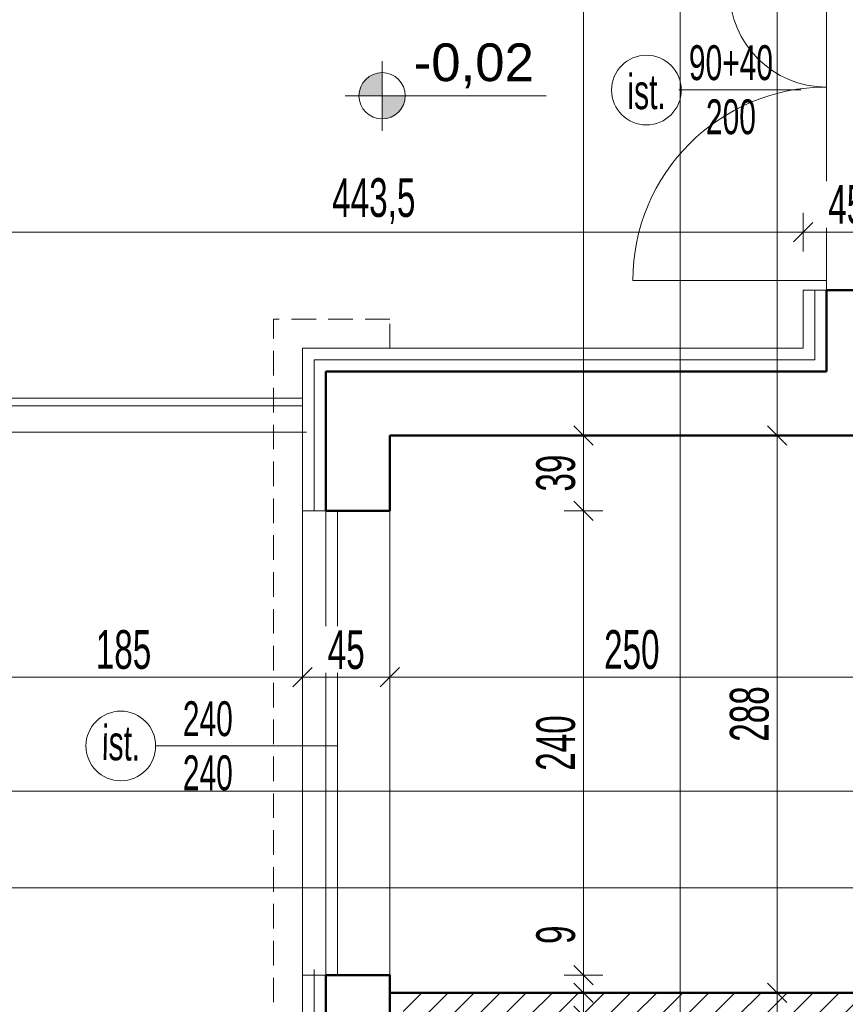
# Model space of a CAD drawing. Header units: millimetres. Extents: x 72202 to 304796, y 21658 to 519946.
# Tile 70 of 139: x 194637 to 195064, y 221490 to 221999. Entities that reach past the tile are written whole.
import ezdxf

# ---------------------------------------------------------------- set-up
doc = ezdxf.new("R2010")
doc.units = ezdxf.units.MM
doc.linetypes.add('DASHED', pattern=[19.05, 12.7, -6.35])
doc.layers.get('0').update_dxf_attribs({"color": 253})
doc.layers.get('Defpoints').update_dxf_attribs({"color": 253})
for name, color, linetype, lineweight in [('DRZWI I OKNA OPISY', 253, 'Continuous', 9), ('kreskowanie', 253, 'Continuous', 5), ('linia - gruba - projektowana', 253, 'Continuous', 50), ('linia - rzut - gruba - istn.', 253, 'Continuous', 50), ('LINIA CIENKA', 7, 'Continuous', 13), ('LINIA KRESKOWANIE', 253, 'Continuous', 5), ('LINIA WYMIAROWANIE', 253, 'Continuous', 9), ('OPISY', 253, 'Continuous', 9)]:
    doc.layers.add(name, color=color, linetype=linetype, lineweight=lineweight)
doc.layers.add('LINIA-NIE DRUKOWAĆ', color=253, linetype='Continuous', lineweight=20, plot=False)
doc.styles.add('simplex', font='arial.ttf')
doc.styles.get("Standard").update_dxf_attribs({"font": 'ARIALN.TTF', "width": 0.75})
doc.linetypes.add('GRADZINOWANIE', pattern='A,0.00254,-2.54,[134,ltypeshp.shx,S=2.54,R=0,X=-2.54,Y=0],-5.08,[134,ltypeshp.shx,S=2.54,R=180,X=2.54,Y=0],-2.54', length=10.16254)
doc.dimstyles.new('sebek100', dxfattribs={"dimtxt": 17, "dimasz": 10, "dimexe": 10, "dimexo": 20, "dimgap": 4, "dimtad": 1, "dimrnd": 0.5, "dimtxsty": 'Standard', "dimblk": 'OBLIQUE', "dimcen": 8, "dimclre": 1, "dimazin": 0, "dimtm": 1e-09, "dimtfac": 1, "dimtix": 1, "dimtmove": 1, "dimatfit": 3, "dimldrblk": 'zas', "dimfxl": 10, "dimfxlon": 1, "dimtolj": 2, "dimlwd": -1, "dimlwe": -1, "dimarcsym": 0})

# ---------------------------------------------------------------- blocks, each defined once
blk = doc.blocks.new('_Oblique')
at = {"color": 0, "linetype": 'ByBlock', "lineweight": -2}
blk.add_line((-0.5, -0.5), (0.5, 0.5), dxfattribs=at)
blk = doc.blocks.new('*D343')
at = {"layer": 'Defpoints', "color": 0, "lineweight": -3, "ltscale": 4, "transparency": 16777216}
for p in [(194433.29, 221504.85), (194733.29, 221504.85), (194733.29, 221429.85)]:
    blk.add_point(p, dxfattribs=at)
at = {"layer": 'LINIA WYMIAROWANIE', "color": 1, "ltscale": 4, "transparency": 16777216}
for p, q in [((194443.29, 221504.85), (194423.29, 221504.85)), ((194443.29, 221429.85), (194423.29, 221429.85))]:
    blk.add_line(p, q, dxfattribs=at)
at = {"layer": 'LINIA WYMIAROWANIE', "color": 0, "ltscale": 4, "transparency": 16777216}
blk.add_line((194433.29, 221429.85), (194433.29, 221504.85), dxfattribs=at)
at = {"layer": 'LINIA WYMIAROWANIE', "color": 0, "ltscale": 4, "transparency": 16777216, "xscale": 10, "yscale": 10, "zscale": 10}
for p, rotation in [((194433.29, 221504.85), 90), ((194433.29, 221429.85), 270)]:
    blk.add_blockref('_Oblique', p, dxfattribs=dict(at, rotation=rotation))
at = {"layer": 'LINIA WYMIAROWANIE', "color": 0, "lineweight": -3, "ltscale": 4, "transparency": 16777216, "insert": (194419.12, 221467.35), "char_height": 20, "attachment_point": 5, "rotation": 90, "bg_fill": 3, "box_fill_scale": 1.1, "bg_fill_color": 256, "bg_fill_true_color": 13158600, "bg_fill_transparency": 0}
blk.add_mtext('\\A2;75', dxfattribs=at)
blk = doc.blocks.new('zas')
blk = doc.blocks.new('*D344')
at = {"layer": 'Defpoints', "color": 0, "lineweight": -3, "ltscale": 4, "transparency": 16777216}
for p in [(194433.29, 221744.85), (194733.29, 221744.85), (194733.29, 221504.85)]:
    blk.add_point(p, dxfattribs=at)
at = {"layer": 'LINIA WYMIAROWANIE', "color": 1, "ltscale": 4, "transparency": 16777216}
for p, q in [((194443.29, 221744.85), (194423.29, 221744.85)), ((194443.29, 221504.85), (194423.29, 221504.85))]:
    blk.add_line(p, q, dxfattribs=at)
at = {"layer": 'LINIA WYMIAROWANIE', "color": 0, "ltscale": 4, "transparency": 16777216}
blk.add_line((194433.29, 221504.85), (194433.29, 221744.85), dxfattribs=at)
at = {"layer": 'LINIA WYMIAROWANIE', "color": 0, "ltscale": 4, "transparency": 16777216, "xscale": 10, "yscale": 10, "zscale": 10}
for p, rotation in [((194433.29, 221744.85), 90), ((194433.29, 221504.85), 270)]:
    blk.add_blockref('_Oblique', p, dxfattribs=dict(at, rotation=rotation))
at = {"layer": 'LINIA WYMIAROWANIE', "color": 0, "lineweight": -3, "ltscale": 4, "transparency": 16777216, "insert": (194419.08, 221624.85), "char_height": 20, "attachment_point": 5, "rotation": 90, "bg_fill": 3, "box_fill_scale": 1.1, "bg_fill_color": 256, "bg_fill_true_color": 13158600, "bg_fill_transparency": 0}
blk.add_mtext('\\A2;240', dxfattribs=at)
blk = doc.blocks.new('*D345')
at = {"layer": 'Defpoints', "color": 0, "lineweight": -3, "ltscale": 4, "transparency": 16777216}
for p in [(194433.29, 221828.85), (194733.29, 221828.85), (194733.29, 221744.85)]:
    blk.add_point(p, dxfattribs=at)
at = {"layer": 'LINIA WYMIAROWANIE', "color": 1, "ltscale": 4, "transparency": 16777216}
for p, q in [((194443.29, 221828.85), (194423.29, 221828.85)), ((194443.29, 221744.85), (194423.29, 221744.85))]:
    blk.add_line(p, q, dxfattribs=at)
at = {"layer": 'LINIA WYMIAROWANIE', "color": 0, "ltscale": 4, "transparency": 16777216}
blk.add_line((194433.29, 221744.85), (194433.29, 221828.85), dxfattribs=at)
at = {"layer": 'LINIA WYMIAROWANIE', "color": 0, "ltscale": 4, "transparency": 16777216, "xscale": 10, "yscale": 10, "zscale": 10}
for p, rotation in [((194433.29, 221828.85), 90), ((194433.29, 221744.85), 270)]:
    blk.add_blockref('_Oblique', p, dxfattribs=dict(at, rotation=rotation))
at = {"layer": 'LINIA WYMIAROWANIE', "color": 0, "lineweight": -3, "ltscale": 4, "transparency": 16777216, "insert": (194419.08, 221786.85), "char_height": 20, "attachment_point": 5, "rotation": 90, "bg_fill": 3, "box_fill_scale": 1.1, "bg_fill_color": 256, "bg_fill_true_color": 13158600, "bg_fill_transparency": 0}
blk.add_mtext('\\A2;84', dxfattribs=at)
blk = doc.blocks.new('*D346')
at = {"layer": 'Defpoints', "color": 0, "lineweight": -3, "ltscale": 4, "transparency": 16777216}
for p in [(194433.29, 222033.85), (194733.29, 222033.85), (194733.26, 221828.85)]:
    blk.add_point(p, dxfattribs=at)
at = {"layer": 'LINIA WYMIAROWANIE', "color": 1, "ltscale": 4, "transparency": 16777216}
for p, q in [((194443.29, 222033.85), (194423.29, 222033.85)), ((194443.29, 221828.85), (194423.29, 221828.85))]:
    blk.add_line(p, q, dxfattribs=at)
at = {"layer": 'LINIA WYMIAROWANIE', "color": 0, "ltscale": 4, "transparency": 16777216}
blk.add_line((194433.29, 221828.85), (194433.29, 222033.85), dxfattribs=at)
at = {"layer": 'LINIA WYMIAROWANIE', "color": 0, "ltscale": 4, "transparency": 16777216, "xscale": 10, "yscale": 10, "zscale": 10}
for p, rotation in [((194433.29, 222033.85), 90), ((194433.29, 221828.85), 270)]:
    blk.add_blockref('_Oblique', p, dxfattribs=dict(at, rotation=rotation))
at = {"layer": 'LINIA WYMIAROWANIE', "color": 0, "lineweight": -3, "ltscale": 4, "transparency": 16777216, "insert": (194419.08, 221931.35), "char_height": 20, "attachment_point": 5, "rotation": 90, "bg_fill": 3, "box_fill_scale": 1.1, "bg_fill_color": 256, "bg_fill_true_color": 13158600, "bg_fill_transparency": 0}
blk.add_mtext('\\A2;205', dxfattribs=at)
blk = doc.blocks.new('*D334')
at = {"layer": 'Defpoints', "color": 0, "lineweight": -3, "ltscale": 4, "transparency": 16777216}
for p in [(194683.29, 221828.85), (194333.29, 221105.85), (194683.29, 221105.85)]:
    blk.add_point(p, dxfattribs=at)
at = {"layer": 'LINIA WYMIAROWANIE', "color": 1, "ltscale": 4, "transparency": 16777216}
for p, q in [((194343.29, 221828.85), (194323.29, 221828.85)), ((194343.29, 221105.85), (194323.29, 221105.85))]:
    blk.add_line(p, q, dxfattribs=at)
at = {"layer": 'LINIA WYMIAROWANIE', "color": 0, "ltscale": 4, "transparency": 16777216}
blk.add_line((194333.29, 221828.85), (194333.29, 221105.85), dxfattribs=at)
at = {"layer": 'LINIA WYMIAROWANIE', "color": 0, "ltscale": 4, "transparency": 16777216, "xscale": 10, "yscale": 10, "zscale": 10}
for p, rotation in [((194333.29, 221828.85), 90), ((194333.29, 221105.85), 270)]:
    blk.add_blockref('_Oblique', p, dxfattribs=dict(at, rotation=rotation))
at = {"layer": 'LINIA WYMIAROWANIE', "color": 0, "lineweight": -3, "ltscale": 4, "transparency": 16777216, "insert": (194319.08, 221467.35), "char_height": 20, "attachment_point": 5, "rotation": 90, "bg_fill": 3, "box_fill_scale": 1.1, "bg_fill_color": 256, "bg_fill_true_color": 13158600, "bg_fill_transparency": 0}
blk.add_mtext('\\A2;723', dxfattribs=at)
blk = doc.blocks.new('*D352')
at = {"layer": 'Defpoints', "color": 0, "lineweight": -3, "ltscale": 4, "transparency": 16777216}
for p in [(194836.06, 221828.85), (194383.29, 221783.85), (194836.06, 221783.85)]:
    blk.add_point(p, dxfattribs=at)
at = {"layer": 'LINIA WYMIAROWANIE', "color": 1, "ltscale": 4, "transparency": 16777216}
for p, q in [((194393.29, 221828.85), (194373.29, 221828.85)), ((194393.29, 221783.85), (194373.29, 221783.85))]:
    blk.add_line(p, q, dxfattribs=at)
at = {"layer": 'LINIA WYMIAROWANIE', "color": 0, "ltscale": 4, "transparency": 16777216}
blk.add_line((194383.29, 221828.85), (194383.29, 221783.85), dxfattribs=at)
at = {"layer": 'LINIA WYMIAROWANIE', "color": 0, "ltscale": 4, "transparency": 16777216, "xscale": 10, "yscale": 10, "zscale": 10}
for p, rotation in [((194383.29, 221828.85), 90), ((194383.29, 221783.85), 270)]:
    blk.add_blockref('_Oblique', p, dxfattribs=dict(at, rotation=rotation))
at = {"layer": 'LINIA WYMIAROWANIE', "color": 0, "lineweight": -3, "ltscale": 4, "transparency": 16777216, "insert": (194369.12, 221806.35), "char_height": 20, "attachment_point": 5, "rotation": 90, "bg_fill": 3, "box_fill_scale": 1.1, "bg_fill_color": 256, "bg_fill_true_color": 13158600, "bg_fill_transparency": 0}
blk.add_mtext('\\A2;45', dxfattribs=at)
blk = doc.blocks.new('*D353')
at = {"layer": 'Defpoints', "color": 0, "lineweight": -3, "ltscale": 4, "transparency": 16777216}
for p in [(194836.06, 221783.85), (194383.29, 221150.85), (194908.85, 221150.85)]:
    blk.add_point(p, dxfattribs=at)
at = {"layer": 'LINIA WYMIAROWANIE', "color": 1, "ltscale": 4, "transparency": 16777216}
for p, q in [((194393.29, 221783.85), (194373.29, 221783.85)), ((194393.29, 221150.85), (194373.29, 221150.85))]:
    blk.add_line(p, q, dxfattribs=at)
at = {"layer": 'LINIA WYMIAROWANIE', "color": 0, "ltscale": 4, "transparency": 16777216}
blk.add_line((194383.29, 221783.85), (194383.29, 221150.85), dxfattribs=at)
at = {"layer": 'LINIA WYMIAROWANIE', "color": 0, "ltscale": 4, "transparency": 16777216, "xscale": 10, "yscale": 10, "zscale": 10}
for p, rotation in [((194383.29, 221783.85), 90), ((194383.29, 221150.85), 270)]:
    blk.add_blockref('_Oblique', p, dxfattribs=dict(at, rotation=rotation))
at = {"layer": 'LINIA WYMIAROWANIE', "color": 0, "lineweight": -3, "ltscale": 4, "transparency": 16777216, "insert": (194369.08, 221467.35), "char_height": 20, "attachment_point": 5, "rotation": 90, "bg_fill": 3, "box_fill_scale": 1.1, "bg_fill_color": 256, "bg_fill_true_color": 13158600, "bg_fill_transparency": 0}
blk.add_mtext('\\A2;633', dxfattribs=at)
blk = doc.blocks.new('*D363')
at = {"layer": 'Defpoints', "color": 0, "lineweight": -3, "ltscale": 4, "transparency": 16777216}
for p in [(194598.29, 221785.58), (194783.29, 221752.14), (194783.29, 221658.85)]:
    blk.add_point(p, dxfattribs=at)
at = {"layer": 'LINIA WYMIAROWANIE', "ltscale": 4, "transparency": 16777216}
for p, q in [((194598.29, 221668.85), (194598.29, 221648.85)), ((194783.29, 221668.85), (194783.29, 221648.85))]:
    blk.add_line(p, q, dxfattribs=at)
at = {"layer": 'LINIA WYMIAROWANIE', "color": 0, "ltscale": 4, "transparency": 16777216}
blk.add_line((194598.29, 221658.85), (194783.29, 221658.85), dxfattribs=at)
at = {"layer": 'LINIA WYMIAROWANIE', "color": 0, "ltscale": 4, "transparency": 16777216, "xscale": 10, "yscale": 10, "zscale": 10, "rotation": 180}
blk.add_blockref('_Oblique', (194598.29, 221658.85), dxfattribs=at)
at = {"layer": 'LINIA WYMIAROWANIE', "color": 0, "ltscale": 4, "transparency": 16777216, "xscale": 10, "yscale": 10, "zscale": 10}
blk.add_blockref('_Oblique', (194783.29, 221658.85), dxfattribs=at)
at = {"layer": 'LINIA WYMIAROWANIE', "color": 0, "lineweight": -3, "ltscale": 4, "transparency": 16777216, "insert": (194690.79, 221673.06), "char_height": 20, "attachment_point": 5, "bg_fill": 3, "box_fill_scale": 1.1, "bg_fill_color": 256, "bg_fill_true_color": 13158600, "bg_fill_transparency": 0}
blk.add_mtext('\\A2;185', dxfattribs=at)
blk = doc.blocks.new('*D364')
at = {"layer": 'Defpoints', "color": 0, "lineweight": -3, "ltscale": 4, "transparency": 16777216}
for p in [(194783.29, 221752.14), (194828.29, 221736.45), (194828.29, 221658.85)]:
    blk.add_point(p, dxfattribs=at)
at = {"layer": 'LINIA WYMIAROWANIE', "ltscale": 4, "transparency": 16777216}
for p, q in [((194783.29, 221668.85), (194783.29, 221648.85)), ((194828.29, 221668.85), (194828.29, 221648.85))]:
    blk.add_line(p, q, dxfattribs=at)
at = {"layer": 'LINIA WYMIAROWANIE', "color": 0, "ltscale": 4, "transparency": 16777216}
blk.add_line((194783.29, 221658.85), (194828.29, 221658.85), dxfattribs=at)
at = {"layer": 'LINIA WYMIAROWANIE', "color": 0, "ltscale": 4, "transparency": 16777216, "xscale": 10, "yscale": 10, "zscale": 10, "rotation": 180}
blk.add_blockref('_Oblique', (194783.29, 221658.85), dxfattribs=at)
at = {"layer": 'LINIA WYMIAROWANIE', "color": 0, "ltscale": 4, "transparency": 16777216, "xscale": 10, "yscale": 10, "zscale": 10}
blk.add_blockref('_Oblique', (194828.29, 221658.85), dxfattribs=at)
at = {"layer": 'LINIA WYMIAROWANIE', "color": 0, "lineweight": -3, "ltscale": 4, "transparency": 16777216, "insert": (194805.79, 221673.02), "char_height": 20, "attachment_point": 5, "bg_fill": 3, "box_fill_scale": 1.1, "bg_fill_color": 256, "bg_fill_true_color": 13158600, "bg_fill_transparency": 0}
blk.add_mtext('\\A2;45', dxfattribs=at)
blk = doc.blocks.new('*D365')
at = {"layer": 'Defpoints', "color": 0, "lineweight": -3, "ltscale": 4, "transparency": 16777216}
for p in [(194828.29, 221782.94), (195078.29, 221777.07), (195078.29, 221658.85)]:
    blk.add_point(p, dxfattribs=at)
at = {"layer": 'LINIA WYMIAROWANIE', "ltscale": 4, "transparency": 16777216}
for p, q in [((194828.29, 221668.85), (194828.29, 221648.85)), ((195078.29, 221668.85), (195078.29, 221648.85))]:
    blk.add_line(p, q, dxfattribs=at)
at = {"layer": 'LINIA WYMIAROWANIE', "color": 0, "ltscale": 4, "transparency": 16777216}
blk.add_line((194828.29, 221658.85), (195078.29, 221658.85), dxfattribs=at)
at = {"layer": 'LINIA WYMIAROWANIE', "color": 0, "ltscale": 4, "transparency": 16777216, "xscale": 10, "yscale": 10, "zscale": 10, "rotation": 180}
blk.add_blockref('_Oblique', (194828.29, 221658.85), dxfattribs=at)
at = {"layer": 'LINIA WYMIAROWANIE', "color": 0, "ltscale": 4, "transparency": 16777216, "xscale": 10, "yscale": 10, "zscale": 10}
blk.add_blockref('_Oblique', (195078.29, 221658.85), dxfattribs=at)
at = {"layer": 'LINIA WYMIAROWANIE', "color": 0, "lineweight": -3, "ltscale": 4, "transparency": 16777216, "insert": (194953.29, 221673.06), "char_height": 20, "attachment_point": 5, "bg_fill": 3, "box_fill_scale": 1.1, "bg_fill_color": 256, "bg_fill_true_color": 13158600, "bg_fill_transparency": 0}
blk.add_mtext('\\A2;250', dxfattribs=at)
blk = doc.blocks.new('*D374')
at = {"layer": 'Defpoints', "color": 0, "lineweight": -3, "ltscale": 4, "transparency": 16777216}
for p in [(194828.29, 221783.85), (194828.29, 221744.85), (194928.29, 221744.85)]:
    blk.add_point(p, dxfattribs=at)
at = {"layer": 'LINIA WYMIAROWANIE', "ltscale": 4, "transparency": 16777216}
for p, q in [((194918.29, 221783.85), (194938.29, 221783.85)), ((194918.29, 221744.85), (194938.29, 221744.85))]:
    blk.add_line(p, q, dxfattribs=at)
at = {"layer": 'LINIA WYMIAROWANIE', "color": 0, "ltscale": 4, "transparency": 16777216}
blk.add_line((194928.29, 221783.85), (194928.29, 221744.85), dxfattribs=at)
at = {"layer": 'LINIA WYMIAROWANIE', "color": 0, "ltscale": 4, "transparency": 16777216, "xscale": 10, "yscale": 10, "zscale": 10}
for p, rotation in [((194928.29, 221783.85), 90), ((194928.29, 221744.85), 270)]:
    blk.add_blockref('_Oblique', p, dxfattribs=dict(at, rotation=rotation))
at = {"layer": 'LINIA WYMIAROWANIE', "color": 0, "lineweight": -3, "ltscale": 4, "transparency": 16777216, "insert": (194914.08, 221764.35), "char_height": 20, "attachment_point": 5, "rotation": 90, "bg_fill": 3, "box_fill_scale": 1.1, "bg_fill_color": 256, "bg_fill_true_color": 13158600, "bg_fill_transparency": 0}
blk.add_mtext('\\A2;39', dxfattribs=at)
blk = doc.blocks.new('*D375')
at = {"layer": 'Defpoints', "color": 0, "lineweight": -3, "ltscale": 4, "transparency": 16777216}
for p in [(194828.29, 221744.85), (194828.29, 221504.85), (194928.29, 221504.85)]:
    blk.add_point(p, dxfattribs=at)
at = {"layer": 'LINIA WYMIAROWANIE', "ltscale": 4, "transparency": 16777216}
for p, q in [((194918.29, 221744.85), (194938.29, 221744.85)), ((194918.29, 221504.85), (194938.29, 221504.85))]:
    blk.add_line(p, q, dxfattribs=at)
at = {"layer": 'LINIA WYMIAROWANIE', "color": 0, "ltscale": 4, "transparency": 16777216}
blk.add_line((194928.29, 221744.85), (194928.29, 221504.85), dxfattribs=at)
at = {"layer": 'LINIA WYMIAROWANIE', "color": 0, "ltscale": 4, "transparency": 16777216, "xscale": 10, "yscale": 10, "zscale": 10}
for p, rotation in [((194928.29, 221744.85), 90), ((194928.29, 221504.85), 270)]:
    blk.add_blockref('_Oblique', p, dxfattribs=dict(at, rotation=rotation))
at = {"layer": 'LINIA WYMIAROWANIE', "color": 0, "lineweight": -3, "ltscale": 4, "transparency": 16777216, "insert": (194914.08, 221624.85), "char_height": 20, "attachment_point": 5, "rotation": 90, "bg_fill": 3, "box_fill_scale": 1.1, "bg_fill_color": 256, "bg_fill_true_color": 13158600, "bg_fill_transparency": 0}
blk.add_mtext('\\A2;240', dxfattribs=at)
blk = doc.blocks.new('*D376')
at = {"layer": 'Defpoints', "color": 0, "lineweight": -3, "ltscale": 4, "transparency": 16777216}
for p in [(194828.29, 221504.85), (194828.29, 221495.85), (194928.29, 221495.85)]:
    blk.add_point(p, dxfattribs=at)
at = {"layer": 'LINIA WYMIAROWANIE', "color": 0, "ltscale": 4, "transparency": 16777216}
for p, q in [((194928.29, 221533.83), (194928.29, 221504.85)), ((194928.29, 221504.85), (194928.29, 221495.85))]:
    blk.add_line(p, q, dxfattribs=at)
at = {"layer": 'LINIA WYMIAROWANIE', "ltscale": 4, "transparency": 16777216}
for p, q in [((194918.29, 221504.85), (194938.29, 221504.85)), ((194918.29, 221495.85), (194938.29, 221495.85))]:
    blk.add_line(p, q, dxfattribs=at)
at = {"layer": 'LINIA WYMIAROWANIE', "color": 0, "ltscale": 4, "transparency": 16777216, "xscale": 10, "yscale": 10, "zscale": 10}
for p, rotation in [((194928.29, 221504.85), 90), ((194928.29, 221495.85), 270)]:
    blk.add_blockref('_Oblique', p, dxfattribs=dict(at, rotation=rotation))
at = {"layer": 'LINIA WYMIAROWANIE', "color": 0, "lineweight": -3, "ltscale": 4, "transparency": 16777216, "insert": (194914.08, 221525.78), "char_height": 20, "attachment_point": 5, "rotation": 90, "bg_fill": 3, "box_fill_scale": 1.1, "bg_fill_color": 256, "bg_fill_true_color": 13158600, "bg_fill_transparency": 0}
blk.add_mtext('\\A2;9', dxfattribs=at)
blk = doc.blocks.new('*D377')
at = {"layer": 'Defpoints', "color": 0, "lineweight": -3, "ltscale": 4, "transparency": 16777216}
for p in [(194828.29, 221495.85), (194828.29, 221483.85), (194928.29, 221483.85)]:
    blk.add_point(p, dxfattribs=at)
at = {"layer": 'LINIA WYMIAROWANIE', "ltscale": 4, "transparency": 16777216}
for p, q in [((194918.29, 221495.85), (194938.29, 221495.85)), ((194918.29, 221483.85), (194938.29, 221483.85))]:
    blk.add_line(p, q, dxfattribs=at)
at = {"layer": 'LINIA WYMIAROWANIE', "color": 0, "ltscale": 4, "transparency": 16777216}
blk.add_line((194928.29, 221495.85), (194928.29, 221483.85), dxfattribs=at)
at = {"layer": 'LINIA WYMIAROWANIE', "color": 0, "ltscale": 4, "transparency": 16777216, "xscale": 10, "yscale": 10, "zscale": 10, "rotation": 90}
blk.add_blockref('_Oblique', (194928.29, 221495.85), dxfattribs=at)
at = {"layer": 'LINIA WYMIAROWANIE', "color": 0, "lineweight": -3, "ltscale": 4, "transparency": 16777216, "insert": (194914.25, 221465.85), "char_height": 20, "attachment_point": 5, "rotation": 90, "bg_fill": 3, "box_fill_scale": 1.1, "bg_fill_color": 256, "bg_fill_true_color": 13158600, "bg_fill_transparency": 0}
blk.add_mtext('\\A2;12', dxfattribs=at)
at = {"layer": 'LINIA WYMIAROWANIE', "color": 0, "ltscale": 4, "transparency": 16777216, "xscale": 10, "yscale": 10, "zscale": 10, "rotation": 270}
blk.add_blockref('_Oblique', (194928.29, 221483.85), dxfattribs=at)
blk = doc.blocks.new('*D380')
at = {"layer": 'Defpoints', "color": 0, "lineweight": -3, "ltscale": 4, "transparency": 16777216}
for p in [(194978.29, 221783.85), (194978.29, 221495.85), (195028.29, 221495.85)]:
    blk.add_point(p, dxfattribs=at)
at = {"layer": 'LINIA WYMIAROWANIE', "ltscale": 4, "transparency": 16777216}
for p, q in [((195018.29, 221783.85), (195038.29, 221783.85)), ((195018.29, 221495.85), (195038.29, 221495.85))]:
    blk.add_line(p, q, dxfattribs=at)
at = {"layer": 'LINIA WYMIAROWANIE', "color": 0, "ltscale": 4, "transparency": 16777216}
blk.add_line((195028.29, 221783.85), (195028.29, 221495.85), dxfattribs=at)
at = {"layer": 'LINIA WYMIAROWANIE', "color": 0, "ltscale": 4, "transparency": 16777216, "xscale": 10, "yscale": 10, "zscale": 10}
for p, rotation in [((195028.29, 221783.85), 90), ((195028.29, 221495.85), 270)]:
    blk.add_blockref('_Oblique', p, dxfattribs=dict(at, rotation=rotation))
at = {"layer": 'LINIA WYMIAROWANIE', "color": 0, "lineweight": -3, "ltscale": 4, "transparency": 16777216, "insert": (195014.08, 221639.85), "char_height": 20, "attachment_point": 5, "rotation": 90, "bg_fill": 3, "box_fill_scale": 1.1, "bg_fill_color": 256, "bg_fill_true_color": 13158600, "bg_fill_transparency": 0}
blk.add_mtext('\\A2;288', dxfattribs=at)
blk = doc.blocks.new('*D426')
at = {"layer": 'Defpoints', "color": 0, "lineweight": -3, "ltscale": 4, "transparency": 16777216}
for p in [(195041.79, 221888.85), (195041.79, 221828.85), (194598.29, 221821.29)]:
    blk.add_point(p, dxfattribs=at)
at = {"layer": 'LINIA WYMIAROWANIE', "ltscale": 4, "transparency": 16777216}
for p, q in [((194598.29, 221878.85), (194598.29, 221898.85)), ((195041.79, 221878.85), (195041.79, 221898.85))]:
    blk.add_line(p, q, dxfattribs=at)
at = {"layer": 'LINIA WYMIAROWANIE', "color": 0, "ltscale": 4, "transparency": 16777216}
blk.add_line((194598.29, 221888.85), (195041.79, 221888.85), dxfattribs=at)
at = {"layer": 'LINIA WYMIAROWANIE', "color": 0, "ltscale": 4, "transparency": 16777216, "xscale": 10, "yscale": 10, "zscale": 10, "rotation": 180}
blk.add_blockref('_Oblique', (194598.29, 221888.85), dxfattribs=at)
at = {"layer": 'LINIA WYMIAROWANIE', "color": 0, "ltscale": 4, "transparency": 16777216, "xscale": 10, "yscale": 10, "zscale": 10}
blk.add_blockref('_Oblique', (195041.79, 221888.85), dxfattribs=at)
at = {"layer": 'LINIA WYMIAROWANIE', "color": 0, "lineweight": -3, "ltscale": 4, "transparency": 16777216, "insert": (194820.04, 221904.86), "char_height": 20, "attachment_point": 5, "bg_fill": 3, "box_fill_scale": 1.1, "bg_fill_color": 256, "bg_fill_true_color": 13158600, "bg_fill_transparency": 0}
blk.add_mtext('\\A2;443,5', dxfattribs=at)
blk = doc.blocks.new('*D427')
at = {"layer": 'Defpoints', "color": 0, "lineweight": -3, "ltscale": 4, "transparency": 16777216}
for p in [(195086.79, 221888.85), (195086.79, 221833.85), (195041.79, 221828.85)]:
    blk.add_point(p, dxfattribs=at)
at = {"layer": 'LINIA WYMIAROWANIE', "ltscale": 4, "transparency": 16777216}
for p, q in [((195041.79, 221878.85), (195041.79, 221898.85)), ((195086.79, 221878.85), (195086.79, 221898.85))]:
    blk.add_line(p, q, dxfattribs=at)
at = {"layer": 'LINIA WYMIAROWANIE', "color": 0, "ltscale": 4, "transparency": 16777216}
blk.add_line((195041.79, 221888.85), (195086.79, 221888.85), dxfattribs=at)
at = {"layer": 'LINIA WYMIAROWANIE', "color": 0, "ltscale": 4, "transparency": 16777216, "xscale": 10, "yscale": 10, "zscale": 10, "rotation": 180}
blk.add_blockref('_Oblique', (195041.79, 221888.85), dxfattribs=at)
at = {"layer": 'LINIA WYMIAROWANIE', "color": 0, "ltscale": 4, "transparency": 16777216, "xscale": 10, "yscale": 10, "zscale": 10}
blk.add_blockref('_Oblique', (195086.79, 221888.85), dxfattribs=at)
at = {"layer": 'LINIA WYMIAROWANIE', "color": 0, "lineweight": -3, "ltscale": 4, "transparency": 16777216, "insert": (195064.29, 221903.02), "char_height": 20, "attachment_point": 5, "bg_fill": 3, "box_fill_scale": 1.1, "bg_fill_color": 256, "bg_fill_true_color": 13158600, "bg_fill_transparency": 0}
blk.add_mtext('\\A2;45', dxfattribs=at)

msp = doc.modelspace()

# ---------------------------------------------------------------- hatches: boundary and pattern name
at = {"layer": 'kreskowanie'}
h = msp.add_hatch(dxfattribs=at)
h.set_pattern_fill('ANSI31', color=256, scale=3)
h.set_pattern_definition([(45, (6.972, 0), (-6.7351921, 6.7351921), [])])
h.paths.add_polyline_path([(195535.292, 221495.846), (195535.292, 221483.847), (195543.264, 221483.846), (195543.264, 221452.846), (195563.764, 221452.846), (195563.764, 221464.846), (195555.294, 221464.846), (195555.279, 221625.024), (195543.264, 221625.024), (195543.264, 221495.846)])
h.paths.add_polyline_path([(195435.292, 221483.859), (195435.292, 221495.846), (194835.264, 221495.846), (194835.264, 221483.937)])
at = {"layer": 'OPISY'}
h = msp.add_hatch(color=256, dxfattribs=at)
edge = h.paths.add_edge_path()
edge.add_line((194824.34, 221959.323), (194824.34, 221971.277))
edge.add_arc((194824.34, 221959.323), 11.954, 90, 180.18521)
edge.add_line((194812.386, 221959.284), (194824.34, 221959.323))
edge = h.paths.add_edge_path()
edge.add_arc((194824.34, 221959.323), 11.954, 269.96689, 359.74858)
edge.add_line((194836.295, 221959.27), (194824.34, 221959.323))
edge.add_line((194824.34, 221959.323), (194824.333, 221947.368))
h = msp.add_hatch(color=256, dxfattribs=at)
h.paths.add_polyline_path([(194824.34, 221959.323), (194824.34, 221967.826, 0.4142136), (194815.837, 221959.323)])
h.paths.add_polyline_path([(194824.34, 221950.819, 0.4142136), (194832.844, 221959.323), (194824.34, 221959.323)])

# ---------------------------------------------------------------- linework, layer by layer
at = {"layer": 'DRZWI I OKNA OPISY'}
for p, q in [((194977.55, 221962.34), (195040.736, 221962.34)), ((194707.38, 221623.34), (194801.292, 221623.34))]:
    msp.add_line(p, q, dxfattribs=at)
msp.add_circle((194960.835, 221962.261), 18, dxfattribs=at)
at = {"layer": 'linia - gruba - projektowana'}
for p, q in [((195053.792, 221816.846), (195053.792, 221858.846)), ((195086.792, 221858.846), (195053.792, 221858.846)), ((194795.292, 221744.846), (194795.292, 221816.846)), ((195053.792, 221816.846), (194795.292, 221816.846)), ((194828.292, 221744.846), (194828.292, 221783.846)), ((195078.292, 221783.846), (194828.292, 221783.846)), ((194828.292, 221744.846), (194795.292, 221744.846)), ((194795.292, 221429.846), (194795.292, 221504.846)), ((194828.292, 221504.846), (194795.292, 221504.846)), ((194828.292, 221429.846), (194828.292, 221504.846))]:
    msp.add_line(p, q, dxfattribs=at)
at = {"layer": 'linia - rzut - gruba - istn.', "color": 7, "ltscale": 1.2}
msp.add_line((194828.292, 221495.846), (195435.292, 221495.846), dxfattribs=at)
at = {"layer": 'LINIA CIENKA'}
for p, q in [((195053.792, 222018.846), (195053.792, 221858.846)), ((195053.792, 221863.846), (194953.792, 221863.846)), ((195053.792, 221858.846), (195053.792, 221863.846)), ((195041.792, 221828.846), (195041.792, 221858.846)), ((195053.792, 221858.846), (195041.792, 221858.846)), ((194783.292, 221744.846), (194783.292, 221828.846)), ((194783.292, 221828.846), (195041.792, 221828.846)), ((195041.792, 221828.846), (194783.292, 221828.846)), ((194543.874, 221803.02), (194783.262, 221803.02)), ((194783.262, 221799.02), (194543.874, 221799.02)), ((194785.211, 221785.581), (194528.292, 221785.581)), ((194783.292, 221504.846), (194783.292, 221744.846)), ((194795.292, 221744.846), (194783.292, 221744.846)), ((194795.292, 221504.846), (194795.292, 221744.846)), ((194801.292, 221504.846), (194801.292, 221744.846)), ((194828.292, 221504.846), (194828.292, 221744.846)), ((194783.292, 221429.846), (194783.292, 221504.846)), ((194795.292, 221504.846), (194783.292, 221504.846))]:
    msp.add_line(p, q, dxfattribs=at)
at = {"layer": 'LINIA CIENKA', "color": 8, "linetype": 'DASHED'}
for p, q in [((194768.292, 221090.846), (194768.292, 221843.846)), ((194828.292, 221843.846), (194768.292, 221843.846)), ((194828.292, 221828.846), (194828.292, 221843.846))]:
    msp.add_line(p, q, dxfattribs=at)
at = {"layer": 'LINIA CIENKA'}
for centre, radius, start, end in [((195053.792, 222013.846), 50, 180, 270), ((195053.792, 221863.846), 100, 90, 180)]:
    msp.add_arc(centre, radius, start, end, dxfattribs=at)
at = {"layer": 'LINIA KRESKOWANIE', "linetype": 'GRADZINOWANIE', "ltscale": 0.6}
for p, q in [((195047.792, 221822.846), (195047.792, 221858.846)), ((194789.292, 221744.846), (194789.292, 221822.846)), ((195047.792, 221822.846), (194789.292, 221822.846)), ((194789.292, 221429.846), (194789.292, 221507.846))]:
    msp.add_line(p, q, dxfattribs=at)
at = {"layer": 'LINIA-NIE DRUKOWAĆ'}
for p, q in [((196252.047, 221888.846), (194596.276, 221888.846)), ((196350.292, 221658.846), (194433.292, 221658.846)), ((196350.292, 221600.024), (194608.852, 221600.024)), ((196350.292, 221550.024), (194608.852, 221550.024))]:
    msp.add_line(p, q, dxfattribs=at)
msp.add_lwpolyline([(194835.234, 221783.846), (195078.292, 221783.846), (195078.292, 221755.846), (195160.292, 221755.846), (195160.292, 221783.846), (195543.292, 221783.846), (195543.292, 221495.846), (194828.292, 221495.846), (194828.292, 221782.941)], dxfattribs=at)
at = {"layer": 'OPISY'}
for p, q in [((194824.34, 221959.323), (194824.343, 221977.277)), ((194824.34, 221959.279), (194824.34, 221972.034)), ((194805.337, 221959.288), (194909.061, 221959.236)), ((194824.34, 221959.323), (194824.33, 221941.277)), ((194824.34, 221959.279), (194824.34, 221946.524))]:
    msp.add_line(p, q, dxfattribs=at)
msp.add_circle((194824.34, 221959.323), 11.954, dxfattribs=at)

# ---------------------------------------------------------------- texts
at = {"layer": 'DRZWI I OKNA OPISY', "char_height": 18, "width": 130, "attachment_point": 5, "rotation": 0}
for s, insert in [('90+40', (195004.489, 221976.316)), ('ist. ', (194960.92, 221961.297)), ('200', (195004.489, 221948.354)), ('240', (194734.319, 221637.316)), ('240', (194734.319, 221609.354))]:
    msp.add_mtext(s, dxfattribs=dict(at, insert=insert))
at = {"layer": 'OPISY', "insert": (194840.647, 221986.366), "char_height": 19.5, "width": 125.07, "attachment_point": 1, "style": 'simplex'}
msp.add_mtext('-0,02', dxfattribs=at)

# ---------------------------------------------------------------- dimensions: what is measured, and where the dimension line sits
at = {"layer": 'LINIA WYMIAROWANIE', "lineweight": -3, "ltscale": 4}
dim = msp.add_linear_dim(base=(194433.292, 221504.846), p1=(194733.292, 221429.846), p2=(194733.292, 221504.846), angle=90, dimstyle='sebek100', override={"dimtxt": 20, "dimrnd": 0, "dimtfill": 1, "dimarcsym": 2}, dxfattribs=at)
dim.commit()
dim.dimension.update_dxf_attribs({"geometry": '*D343', "text_midpoint": (194419.122, 221467.346)})

# ---------------------------------------------------------------- next in the draw order: dimensions: what is measured, and where the dimension line sits
dim = msp.add_linear_dim(base=(194433.292, 221744.846), p1=(194733.292, 221504.846), p2=(194733.292, 221744.846), angle=90, dimstyle='sebek100', override={"dimtxt": 20, "dimrnd": 0, "dimtfill": 1, "dimarcsym": 2}, dxfattribs=at)
dim.commit()
dim.dimension.update_dxf_attribs({"geometry": '*D344', "text_midpoint": (194419.081, 221624.846)})

# ---------------------------------------------------------------- next in the draw order: dimensions: what is measured, and where the dimension line sits
dim = msp.add_linear_dim(base=(194433.292, 221828.846), p1=(194733.292, 221744.846), p2=(194733.292, 221828.846), angle=90, dimstyle='sebek100', override={"dimtxt": 20, "dimrnd": 0, "dimtfill": 1, "dimarcsym": 2}, dxfattribs=at)
dim.commit()
dim.dimension.update_dxf_attribs({"geometry": '*D345', "text_midpoint": (194419.081, 221786.846)})

# ---------------------------------------------------------------- next in the draw order: dimensions: what is measured, and where the dimension line sits
dim = msp.add_linear_dim(base=(194433.292, 222033.846), p1=(194733.262, 221828.846), p2=(194733.292, 222033.846), angle=90, dimstyle='sebek100', override={"dimtxt": 20, "dimrnd": 0, "dimtfill": 1, "dimarcsym": 2}, dxfattribs=at)
dim.commit()
dim.dimension.update_dxf_attribs({"geometry": '*D346', "text_midpoint": (194419.081, 221931.346)})

# ---------------------------------------------------------------- next in the draw order: dimensions: what is measured, and where the dimension line sits
dim = msp.add_linear_dim(base=(194333.292, 221105.846), p1=(194683.292, 221828.846), p2=(194683.292, 221105.846), angle=90, dimstyle='sebek100', override={"dimtxt": 20, "dimrnd": 0, "dimtfill": 1, "dimarcsym": 2}, dxfattribs=at)
dim.commit()
dim.dimension.update_dxf_attribs({"geometry": '*D334', "text_midpoint": (194319.081, 221467.346)})

# ---------------------------------------------------------------- next in the draw order: dimensions: what is measured, and where the dimension line sits
dim = msp.add_linear_dim(base=(194383.292, 221783.846), p1=(194836.06, 221828.846), p2=(194836.06, 221783.846), angle=90, dimstyle='sebek100', override={"dimtxt": 20, "dimrnd": 0, "dimtfill": 1, "dimarcsym": 2}, dxfattribs=at)
dim.commit()
dim.dimension.update_dxf_attribs({"geometry": '*D352', "text_midpoint": (194369.122, 221806.346)})

# ---------------------------------------------------------------- next in the draw order: dimensions: what is measured, and where the dimension line sits
dim = msp.add_linear_dim(base=(194383.292, 221150.846), p1=(194836.06, 221783.846), p2=(194908.854, 221150.846), angle=90, dimstyle='sebek100', override={"dimtxt": 20, "dimrnd": 0, "dimtfill": 1, "dimarcsym": 2}, dxfattribs=at)
dim.commit()
dim.dimension.update_dxf_attribs({"geometry": '*D353', "text_midpoint": (194369.081, 221467.346)})

# ---------------------------------------------------------------- next in the draw order: linework, layer by layer
at = {"layer": 'DRZWI I OKNA OPISY'}
msp.add_line((194707.38, 221623.34), (194801.292, 221623.34), dxfattribs=at)
msp.add_circle((194689.38, 221623.34), 18, dxfattribs=at)

# ---------------------------------------------------------------- next in the draw order: texts
at = {"layer": 'DRZWI I OKNA OPISY', "char_height": 18, "width": 130, "attachment_point": 5}
for s, insert, rotation in [('240', (194734.319, 221637.316), 0), ('ist. ', (194689.581, 221624.784), 358.9011), ('240', (194734.319, 221609.354), 0)]:
    msp.add_mtext(s, dxfattribs=dict(at, insert=insert, rotation=rotation))

# ---------------------------------------------------------------- next in the draw order: dimensions: what is measured, and where the dimension line sits
at = {"layer": 'LINIA WYMIAROWANIE', "lineweight": -3, "ltscale": 4}
dim = msp.add_linear_dim(base=(194783.292, 221658.846), p1=(194598.292, 221785.581), p2=(194783.292, 221752.139), dimstyle='sebek100', override={"dimtxt": 20, "dimrnd": 0, "dimclre": 256, "dimtfill": 1, "dimarcsym": 2}, dxfattribs=at)
dim.commit()
dim.dimension.update_dxf_attribs({"geometry": '*D363', "text_midpoint": (194690.792, 221673.057)})

# ---------------------------------------------------------------- next in the draw order: dimensions: what is measured, and where the dimension line sits
dim = msp.add_linear_dim(base=(194828.292, 221658.846), p1=(194783.292, 221752.139), p2=(194828.292, 221736.448), dimstyle='sebek100', override={"dimtxt": 20, "dimrnd": 0, "dimclre": 256, "dimtfill": 1, "dimarcsym": 2}, dxfattribs=at)
dim.commit()
dim.dimension.update_dxf_attribs({"geometry": '*D364', "text_midpoint": (194805.792, 221673.016)})

# ---------------------------------------------------------------- next in the draw order: dimensions: what is measured, and where the dimension line sits
dim = msp.add_linear_dim(base=(195078.292, 221658.846), p1=(194828.292, 221782.941), p2=(195078.292, 221777.071), dimstyle='sebek100', override={"dimtxt": 20, "dimrnd": 0, "dimclre": 256, "dimtfill": 1, "dimarcsym": 2}, dxfattribs=at)
dim.commit()
dim.dimension.update_dxf_attribs({"geometry": '*D365', "text_midpoint": (194953.292, 221673.057)})

# ---------------------------------------------------------------- next in the draw order: linework, layer by layer
at = {"layer": 'LINIA-NIE DRUKOWAĆ'}
for p, q in [((194978.292, 221020.846), (194978.292, 222419.612)), ((195028.292, 221020.846), (195028.292, 222419.612)), ((194928.292, 221020.846), (194928.292, 222362.46))]:
    msp.add_line(p, q, dxfattribs=at)

# ---------------------------------------------------------------- next in the draw order: dimensions: what is measured, and where the dimension line sits
at = {"layer": 'LINIA WYMIAROWANIE', "lineweight": -3, "ltscale": 4}
dim = msp.add_linear_dim(base=(195041.792, 221888.846), p1=(194598.292, 221821.29), p2=(195041.792, 221828.846), dimstyle='sebek100', override={"dimtxt": 20, "dimrnd": 0, "dimclre": 256, "dimtfill": 1, "dimarcsym": 2}, dxfattribs=at)
dim.commit()
dim.dimension.update_dxf_attribs({"geometry": '*D426', "text_midpoint": (194820.042, 221904.865)})
for base, p1, p2, picture, middle in [((194928.292, 221744.846), (194828.292, 221783.846), (194828.292, 221744.846), '*D374', (194914.081, 221764.346)), ((195028.292, 221495.846), (194978.292, 221783.846), (194978.292, 221495.846), '*D380', (195014.081, 221639.846))]:
    dim = msp.add_linear_dim(base=base, p1=p1, p2=p2, angle=90, dimstyle='sebek100', override={"dimtxt": 20, "dimrnd": 0, "dimclre": 256, "dimtfill": 1, "dimarcsym": 2}, dxfattribs=at)
    dim.commit()
    dim.dimension.update_dxf_attribs({"geometry": picture, "text_midpoint": middle})

# ---------------------------------------------------------------- next in the draw order: dimensions: what is measured, and where the dimension line sits
dim = msp.add_linear_dim(base=(195086.792, 221888.846), p1=(195041.792, 221828.846), p2=(195086.792, 221833.846), dimstyle='sebek100', override={"dimtxt": 20, "dimrnd": 0, "dimclre": 256, "dimtfill": 1, "dimarcsym": 2}, dxfattribs=at)
dim.commit()
dim.dimension.update_dxf_attribs({"geometry": '*D427', "text_midpoint": (195064.292, 221903.016)})
dim = msp.add_linear_dim(base=(194928.292, 221504.846), p1=(194828.292, 221744.846), p2=(194828.292, 221504.846), angle=90, dimstyle='sebek100', override={"dimtxt": 20, "dimrnd": 0, "dimclre": 256, "dimtfill": 1, "dimarcsym": 2}, dxfattribs=at)
dim.commit()
dim.dimension.update_dxf_attribs({"geometry": '*D375', "text_midpoint": (194914.081, 221624.846)})

# ---------------------------------------------------------------- next in the draw order: dimensions: what is measured, and where the dimension line sits
dim = msp.add_linear_dim(base=(194928.292, 221495.846), p1=(194828.292, 221504.846), p2=(194828.292, 221495.846), angle=90, dimstyle='sebek100', override={"dimtxt": 20, "dimrnd": 0, "dimclre": 256, "dimtfill": 1, "dimarcsym": 2}, dxfattribs=at)
dim.commit()
dim.dimension.update_dxf_attribs({"geometry": '*D376', "text_midpoint": (194928.292, 221525.782), "dimtype": 160})

# ---------------------------------------------------------------- next in the draw order: dimensions: what is measured, and where the dimension line sits
dim = msp.add_linear_dim(base=(194928.292, 221483.846), p1=(194828.292, 221495.846), p2=(194828.292, 221483.846), angle=90, dimstyle='sebek100', override={"dimtxt": 20, "dimrnd": 0, "dimclre": 256, "dimtfill": 1, "dimarcsym": 2}, dxfattribs=at)
dim.commit()
dim.dimension.update_dxf_attribs({"geometry": '*D377', "text_midpoint": (194928.292, 221465.854), "dimtype": 160})

doc.saveas('drawing.dxf')
